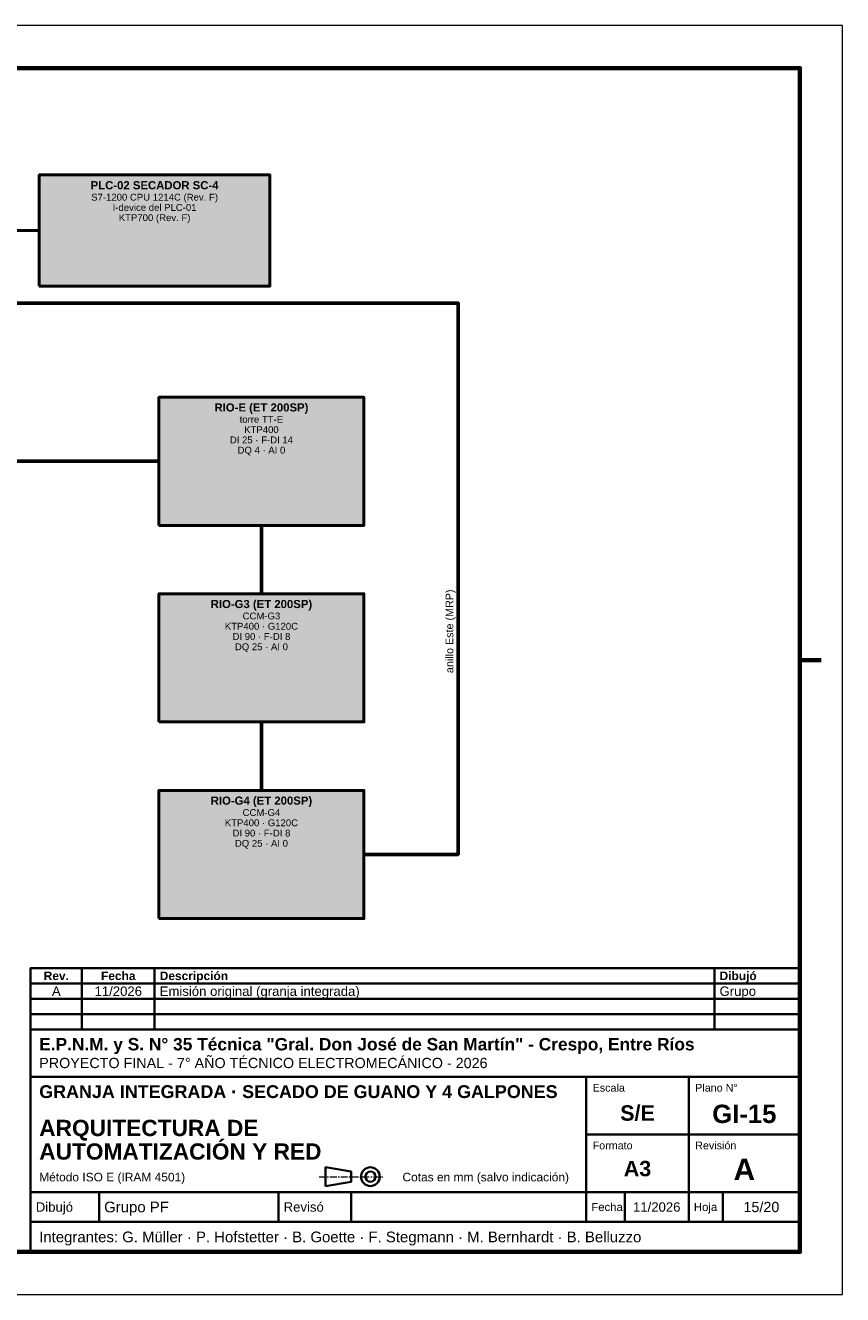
# Model space of a CAD drawing. Header units: millimetres. Extents: x 0 to 420, y 0 to 297.
# Tile 2 of 2: x 229 to 420, y 0 to 297. Entities that reach past the tile are written whole.
import ezdxf
from ezdxf.enums import TextEntityAlignment as Align

# ---------------------------------------------------------------- set-up
doc = ezdxf.new("R2010")
doc.units = ezdxf.units.MM
doc.header["$LTSCALE"] = 0.5
doc.linetypes.add('CENTER', pattern=[5.08, 3.175, -0.635, 0.635, -0.635])
for name, color, linetype, lineweight in [('CONTORNO', 7, 'CONTINUOUS', 50), ('EJES', 1, 'CENTER', 18), ('HOJA', 8, 'CONTINUOUS', 13), ('RECUADRO', 7, 'CONTINUOUS', 70), ('RELLENO', 9, 'CONTINUOUS', 13), ('ROTULO', 7, 'CONTINUOUS', 35), ('TEXTO', 7, 'CONTINUOUS', 25)]:
    doc.layers.add(name, color=color, linetype=linetype, lineweight=lineweight)
doc.styles.add('NEGRITA', font='arialbd.ttf')
doc.styles.get("Standard").update_dxf_attribs({"font": 'arial.ttf'})

msp = doc.modelspace()

# ---------------------------------------------------------------- hatches: boundary and pattern name
at = {"layer": 'RELLENO', "true_color": 0xe2e8ee}
msp.add_hatch(color=7, dxfattribs=at).paths.add_polyline_path([(232, 236), (286, 236), (286, 262), (232, 262)])
at = {"layer": 'RELLENO', "true_color": 0xfff4dc}
for points in [[(260, 180), (308, 180), (308, 210), (260, 210)], [(260, 134), (308, 134), (308, 164), (260, 164)], [(260, 88), (308, 88), (308, 118), (260, 118)]]:
    msp.add_hatch(color=7, dxfattribs=at).paths.add_polyline_path(points)

# ---------------------------------------------------------------- linework, layer by layer
at = {"layer": 'CONTORNO', "lineweight": 50, "true_color": 0x288c3c}
msp.add_line((220, 249), (232, 249), dxfattribs=at)
at = {"layer": 'CONTORNO'}
for points in [[(232, 236), (286, 236), (286, 262), (232, 262)], [(260, 180), (308, 180), (308, 210), (260, 210)], [(260, 134), (308, 134), (308, 164), (260, 164)], [(260, 88), (308, 88), (308, 118), (260, 118)]]:
    msp.add_lwpolyline(points, close=True, dxfattribs=at)
at = {"layer": 'CONTORNO', "lineweight": 60, "true_color": 0xe6781e}
for points in [[(308, 103), (330, 103), (330, 232), (220, 232)], [(208, 195), (260, 195)], [(284, 180), (284, 164)], [(284, 134), (284, 118)]]:
    msp.add_lwpolyline(points, dxfattribs=at)
at = {"layer": 'EJES'}
msp.add_line((297.5, 27.6), (312.5, 27.6), dxfattribs=at)
at = {"layer": 'HOJA'}
msp.add_lwpolyline([(0, 0), (420, 0), (420, 297), (0, 297)], close=True, dxfattribs=at)
at = {"layer": 'RECUADRO'}
msp.add_line((415, 148.5), (410, 148.5), dxfattribs=at)
msp.add_lwpolyline([(20, 10), (410, 10), (410, 287), (20, 287)], close=True, dxfattribs=at)
at = {"layer": 'ROTULO'}
for p, q in [((242, 72.8), (242, 76.4)), ((259, 72.8), (259, 76.4)), ((390, 72.8), (390, 76.4)), ((242, 69.2), (242, 72.8)), ((259, 69.2), (259, 72.8)), ((390, 69.2), (390, 72.8)), ((242, 65.6), (242, 69.2)), ((259, 65.6), (259, 69.2)), ((390, 65.6), (390, 69.2)), ((242, 62), (242, 65.6)), ((259, 62), (259, 65.6)), ((390, 62), (390, 65.6)), ((230, 62), (410, 62)), ((230, 10), (230, 62)), ((230, 51), (410, 51)), ((360, 24), (360, 51)), ((384, 24), (384, 51)), ((360, 37.5), (410, 37.5)), ((230, 24), (410, 24)), ((246, 17), (246, 24)), ((288, 17), (288, 24)), ((305, 17), (305, 24)), ((360, 17), (360, 24)), ((369, 17), (369, 24)), ((384, 17), (384, 24)), ((392, 17), (392, 24)), ((230, 17), (410, 17))]:
    msp.add_line(p, q, dxfattribs=at)
for points in [[(230, 72.8), (410, 72.8), (410, 76.4), (230, 76.4)], [(230, 69.2), (410, 69.2), (410, 72.8), (230, 72.8)], [(230, 65.6), (410, 65.6), (410, 69.2), (230, 69.2)], [(230, 62), (410, 62), (410, 65.6), (230, 65.6)], [(299, 25.4), (305, 26.4), (305, 28.8), (299, 29.8)]]:
    msp.add_lwpolyline(points, close=True, dxfattribs=at)
for radius in [2.2, 1.2]:
    msp.add_circle((309.5, 27.6), radius, dxfattribs=at)

# ---------------------------------------------------------------- texts
at = {"layer": 'ROTULO', "style": 'NEGRITA'}
for s, height, p in [('Rev.', 2, (236, 74.6)), ('Fecha', 2, (250.5, 74.6)), ('S/E', 3.6, (372, 42.5)), ('GI-15', 4.3, (397, 42.3)), ('A3', 3.6, (372, 29.5)), ('A', 5, (397, 29.3))]:
    msp.add_text(s, height=height, dxfattribs=at).set_placement(p, align=Align.MIDDLE_CENTER)
for s, height, p in [('Descripción', 2, (260.2, 74.6)), ('Dibujó', 2, (391.2, 74.6)), ('E.P.N.M. y S. N° 35 Técnica "Gral. Don José de San Martín" - Crespo, Entre Ríos', 2.9, (232, 58.6)), ('GRANJA INTEGRADA · SECADO DE GUANO Y 4 GALPONES', 3, (232, 47.5)), ('ARQUITECTURA DE', 3.8, (232, 39)), ('AUTOMATIZACIÓN Y RED', 3.8, (232, 33.49))]:
    msp.add_text(s, height=height, dxfattribs=at).set_placement(p, align=Align.MIDDLE_LEFT)
at = {"layer": 'ROTULO'}
for s, height, p in [('A', 2.2, (236, 71)), ('11/2026', 2.2, (250.5, 71)), ('11/2026', 2.2, (376.5, 20.5)), ('15/20', 2.4, (401, 20.5))]:
    msp.add_text(s, height=height, dxfattribs=at).set_placement(p, align=Align.MIDDLE_CENTER)
for s, height, p in [('Emisión original (granja integrada)', 2.2, (260.2, 71)), ('Grupo', 2.2, (391.2, 71)), ('PROYECTO FINAL - 7° AÑO TÉCNICO ELECTROMECÁNICO - 2026', 2.4, (232, 54.2)), ('Método ISO E (IRAM 4501)', 2, (232, 27.5)), ('Cotas en mm (salvo indicación)', 2, (317, 27.5)), ('Dibujó', 2.2, (231.2, 20.5)), ('Grupo PF', 2.5, (247.2, 20.5)), ('Revisó', 2.2, (289.2, 20.5)), ('Fecha', 1.9, (361.2, 20.5)), ('Hoja', 1.9, (385.2, 20.5)), ('Integrantes: G. Müller · P. Hofstetter · B. Goette · F. Stegmann · M. Bernhardt · B. Belluzzo', 2.5, (232, 13.5))]:
    msp.add_text(s, height=height, dxfattribs=at).set_placement(p, align=Align.MIDDLE_LEFT)
for s, p in [('Escala', (361.5, 49.3)), ('Plano N°', (385.5, 49.3)), ('Formato', (361.5, 35.8)), ('Revisión', (385.5, 35.8))]:
    msp.add_text(s, height=1.8, dxfattribs=at).set_placement(p, align=Align.TOP_LEFT)
at = {"layer": 'TEXTO', "style": 'NEGRITA'}
for s, p in [('PLC-02 SECADOR SC-4', (259, 259.6)), ('RIO-E (ET 200SP)', (284, 207.6)), ('RIO-G3 (ET 200SP)', (284, 161.6)), ('RIO-G4 (ET 200SP)', (284, 115.6))]:
    msp.add_text(s, height=1.9, dxfattribs=at).set_placement(p, align=Align.MIDDLE_CENTER)
at = {"layer": 'TEXTO'}
for s, p in [('S7-1200 CPU 1214C (Rev. F)', (259, 256.8)), ('I-device del PLC-01', (259, 254.4)), ('KTP700 (Rev. F)', (259, 252)), ('torre TT-E', (284, 204.8)), ('KTP400', (284, 202.4)), ('DI 25 · F-DI 14', (284, 200)), ('DQ 4 · AI 0', (284, 197.6)), ('CCM-G3', (284, 158.8)), ('KTP400 · G120C', (284, 156.4)), ('DI 90 · F-DI 8', (284, 154)), ('DQ 25 · AI 0', (284, 151.6)), ('CCM-G4', (284, 112.8)), ('KTP400 · G120C', (284, 110.4)), ('DI 90 · F-DI 8', (284, 108)), ('DQ 25 · AI 0', (284, 105.6))]:
    msp.add_text(s, height=1.6, dxfattribs=at).set_placement(p, align=Align.MIDDLE_CENTER)
at = {"layer": 'TEXTO', "true_color": 0xe6781e}
msp.add_text('anillo Este (MRP)', height=1.8, rotation=90, dxfattribs=at).set_placement((328, 165), align=Align.MIDDLE_RIGHT)

doc.saveas('drawing.dxf')
